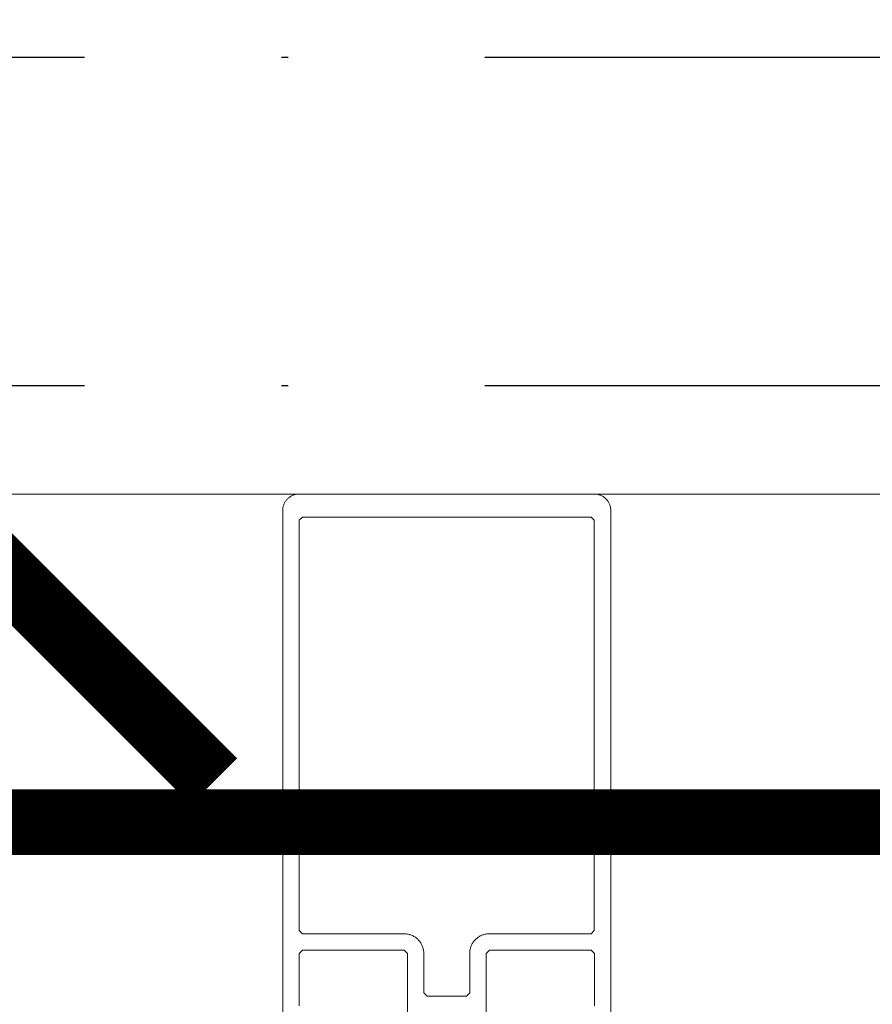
# Model space of a CAD drawing. Header units: millimetres. Extents: x 7483 to 13091, y 8111 to 13871.
# Tile 68 of 256: x 9353 to 9366, y 9227 to 9242. Entities that reach past the tile are written whole.
import ezdxf

# ---------------------------------------------------------------- set-up
doc = ezdxf.new("R2010")
doc.units = ezdxf.units.MM
for name, pattern in [('ACAD_ISO04W100', [30, 24, -3, 0, -3]), ('DGN_STYLE_2', [30.2, 18.12, -12.08]), ('KRESKAKROPKA2', [12.7, 6.35, -3.175, 0, -3.175])]:
    doc.linetypes.add(name, pattern=pattern)
doc.layers.add('a___wymiary', color=7, linetype='Continuous', lineweight=5, true_color=0x000000)
doc.layers.add('wymiary', color=7, linetype='Continuous', lineweight=5, true_color=0xb2b2b2)
doc.layers.add('AS_Siatki', color=72, linetype='Continuous')
for name, color, linetype, lineweight in [('CZ-GR', 236, 'Continuous', 30), ('CZ-SR', 106, 'Continuous', 13), ('drzwi', 30, 'Continuous', 20), ('OSI', 64, 'KRESKAKROPKA2', 0)]:
    doc.layers.add(name, color=color, linetype=linetype, lineweight=lineweight)
doc.layers.add('konstrukcja poglądowo', color=7, linetype='Continuous', lineweight=5, true_color=0xb2b2b2, plot=False)
doc.layers.add('Powierzchnie', color=21, linetype='DGN_STYLE_2', lineweight=15, plot=False)
doc.styles.add('Arial', font='arial.ttf')
doc.dimstyles.new('wymiary agp1', dxfattribs={"dimtxt": 16, "dimasz": 5, "dimexe": 30, "dimexo": 60, "dimgap": 1.8, "dimtad": 1, "dimdec": 3, "dimrnd": 0.5, "dimdsep": 46, "dimtxsty": 'Arial', "dimblk": 'znacznik', "dimcen": 1.5, "dimse1": 1, "dimse2": 1, "dimclrd": 256, "dimazin": 0, "dimtfac": 1, "dimtdec": 3, "dimtmove": 1, "dimatfit": 3, "dimldrblk": 'znacznik', "dimfxl": 0, "dimlwd": -1, "dimarcsym": 0})

# ---------------------------------------------------------------- blocks, each defined once
blk = doc.blocks.new('zw$58')
for points in [[(5.266062, 4.53), (5.266062, 8.0002), (5.316062, 8.0502), (6.866666, 8.0502), (6.916666, 8.0002), (6.916666, 7.2002)], [(7.166666, 6.5302), (7.166666, 14.7502), (7.166428, 14.761105), (7.165715, 14.771989), (7.164527, 14.782832), (7.162868, 14.793612), (7.16074, 14.80431), (7.158147, 14.814905), (7.155095, 14.825377), (7.151589, 14.835705), (7.147636, 14.845871), (7.143243, 14.855855), (7.138419, 14.865637), (7.133172, 14.8752), (7.127514, 14.884525), (7.121454, 14.893594), (7.115004, 14.90239), (7.108177, 14.910897), (7.100985, 14.919098), (7.093443, 14.926977), (7.085564, 14.934519), (7.077363, 14.941711), (7.068856, 14.948538), (7.06006, 14.954988), (7.050991, 14.961048), (7.041666, 14.966706), (7.032103, 14.971953), (7.022321, 14.976777), (7.012337, 14.98117), (7.002171, 14.985123), (6.991842, 14.988629), (6.981371, 14.991682), (6.970776, 14.994274), (6.960078, 14.996402), (6.949298, 14.998061), (6.938455, 14.999249), (6.927571, 14.999962), (6.916666, 15.0002), (2.416666, 15.0002), (2.405761, 14.999962), (2.394877, 14.999249), (2.384034, 14.998061), (2.373254, 14.996402), (2.362556, 14.994274), (2.351961, 14.991682), (2.34149, 14.988629), (2.331161, 14.985123), (2.320995, 14.98117), (2.311011, 14.976777), (2.301229, 14.971953), (2.291666, 14.966706), (2.282341, 14.961048), (2.273272, 14.954988), (2.264476, 14.948538), (2.255969, 14.941711), (2.247768, 14.934519), (2.239889, 14.926977), (2.232347, 14.919098), (2.225155, 14.910897), (2.218328, 14.90239), (2.211878, 14.893594), (2.205818, 14.884525), (2.20016, 14.8752), (2.194913, 14.865637), (2.190089, 14.855855), (2.185696, 14.845871), (2.181743, 14.835705), (2.178237, 14.825377), (2.175185, 14.814905), (2.172592, 14.80431), (2.170464, 14.793612), (2.168805, 14.782832), (2.167617, 14.771989), (2.166904, 14.761105), (2.166666, 14.7502), (2.166666, 6.5302)], [(2.416062, 7.2002), (2.416062, 8.0002), (2.466062, 8.0502), (4.016062, 8.0502), (4.066062, 8.0002), (4.066062, 4.53)]]:
    blk.add_lwpolyline(points)
blk.add_lwpolyline([(5.016062, 7.4002), (5.016062, 8.0002), (5.016347, 8.013286), (5.017203, 8.026347), (5.018628, 8.039358), (5.020619, 8.052295), (5.023173, 8.065132), (5.026284, 8.077846), (5.029947, 8.090412), (5.034154, 8.102806), (5.038898, 8.115005), (5.044169, 8.126986), (5.049958, 8.138725), (5.056254, 8.1502), (5.063044, 8.16139), (5.070316, 8.172273), (5.078056, 8.182829), (5.086248, 8.193036), (5.094878, 8.202877), (5.10393, 8.212332), (5.113385, 8.221383), (5.123225, 8.230013), (5.133433, 8.238206), (5.143989, 8.245946), (5.154872, 8.253218), (5.166062, 8.260008), (5.177537, 8.266303), (5.189276, 8.272092), (5.201257, 8.277364), (5.213456, 8.282108), (5.22585, 8.286315), (5.238416, 8.289978), (5.25113, 8.293089), (5.263967, 8.295642), (5.276904, 8.297634), (5.289915, 8.299059), (5.302976, 8.299915), (5.316062, 8.3002), (6.866062, 8.3002), (6.916062, 8.3502), (6.916062, 14.6002), (6.866062, 14.6502), (2.466062, 14.6502), (2.416062, 14.6002), (2.416062, 8.3502), (2.466062, 8.3002), (4.016062, 8.3002), (4.029147, 8.299915), (4.042208, 8.299059), (4.055219, 8.297634), (4.068156, 8.295642), (4.080993, 8.293089), (4.093707, 8.289978), (4.106273, 8.286315), (4.118668, 8.282108), (4.130867, 8.277364), (4.142847, 8.272092), (4.154586, 8.266303), (4.166062, 8.260008), (4.177251, 8.253218), (4.188135, 8.245946), (4.19869, 8.238206), (4.208898, 8.230013), (4.218739, 8.221383), (4.228194, 8.212332), (4.237245, 8.202877), (4.245875, 8.193036), (4.254068, 8.182829), (4.261807, 8.172273), (4.269079, 8.16139), (4.275869, 8.1502), (4.282165, 8.138725), (4.287954, 8.126986), (4.293225, 8.115005), (4.297969, 8.102806), (4.302177, 8.090412), (4.305839, 8.077846), (4.30895, 8.065132), (4.311504, 8.052295), (4.313495, 8.039358), (4.31492, 8.026347), (4.315776, 8.013286), (4.316062, 8.0002), (4.316062, 7.4002), (4.366062, 7.3502), (4.966062, 7.3502), (5.016062, 7.4002)], close=True)
blk = doc.blocks.new('gfhgfhhf')
at = {"layer": 'drzwi'}
blk.add_lwpolyline([(8218.027, 5171.151), (9892.067, 5171.151)], dxfattribs=at)
blk.add_blockref('zw$58', (8844.9, 5156.151), dxfattribs=at)
blk = doc.blocks.new('znacznik')
at = {"layer": 'a___wymiary'}
for p, q in [((0, 1.3936), (0, -1.3936)), ((1.3936, 0), (-1.3936, 0))]:
    blk.add_line(p, q, dxfattribs=at)
at = {"layer": 'a___wymiary', "const_width": 0.2}
blk.add_lwpolyline([(0.8759, 0.8759), (-0.8759, -0.8759)], dxfattribs=at)
blk = doc.blocks.new('*D1303')
at = {"layer": 'Defpoints', "color": 0, "transparency": 16777216}
for p in [(8555.286, 11469.362), (10277.023, 11469.362), (8692.028, 9219.562)]:
    blk.add_point(p, dxfattribs=at)
at = {"layer": 'wymiary', "color": 253, "true_color": 0x999999, "transparency": 16777216}
blk.add_line((8555.286, 9224.562), (8555.286, 11464.362), dxfattribs=at)
at = {"layer": 'wymiary', "color": 253, "true_color": 0x999999, "transparency": 16777216, "xscale": 5, "yscale": 5, "zscale": 5}
for p, rotation in [((8555.286, 11469.362), 90), ((8555.286, 9219.562), 270)]:
    blk.add_blockref('znacznik', p, dxfattribs=dict(at, rotation=rotation))
at = {"layer": 'wymiary', "color": 18, "true_color": 0x000000, "transparency": 16777216, "insert": (8545.317, 10344.462), "char_height": 16, "attachment_point": 5, "rotation": 90, "style": 'Arial'}
blk.add_mtext('2250', dxfattribs=at)
blk = doc.blocks.new('*D1310')
at = {"layer": 'Defpoints', "color": 0, "transparency": 16777216}
for p in [(11144.697, 9237.004), (8715.288, 9231.259), (11144.697, 9089.562)]:
    blk.add_point(p, dxfattribs=at)
at = {"layer": 'wymiary', "color": 253, "true_color": 0x999999, "transparency": 16777216}
blk.add_line((8720.288, 9089.562), (11139.697, 9089.562), dxfattribs=at)
at = {"layer": 'wymiary', "color": 253, "true_color": 0x999999, "transparency": 16777216, "xscale": 5, "yscale": 5, "zscale": 5, "rotation": 180}
blk.add_blockref('znacznik', (8715.288, 9089.562), dxfattribs=at)
at = {"layer": 'wymiary', "color": 253, "true_color": 0x999999, "transparency": 16777216, "xscale": 5, "yscale": 5, "zscale": 5}
blk.add_blockref('znacznik', (11144.697, 9089.562), dxfattribs=at)
at = {"layer": 'wymiary', "color": 18, "true_color": 0x000000, "transparency": 16777216, "insert": (9929.993, 9099.531), "char_height": 16, "attachment_point": 5, "style": 'Arial'}
blk.add_mtext('2429.5', dxfattribs=at)
blk = doc.blocks.new('*D1529')
at = {"layer": 'Defpoints', "color": 0, "transparency": 16777216}
for p in [(9332.232, 9384.112), (9351.673, 9234.912), (9471.854, 9234.912)]:
    blk.add_point(p, dxfattribs=at)
at = {"layer": 'wymiary', "color": 253, "true_color": 0x999999, "transparency": 16777216}
blk.add_line((9351.673, 9379.112), (9351.673, 9239.912), dxfattribs=at)
at = {"layer": 'wymiary', "color": 253, "true_color": 0x999999, "transparency": 16777216, "xscale": 5, "yscale": 5, "zscale": 5}
for p, rotation in [((9351.673, 9384.112), 90), ((9351.673, 9234.912), 270)]:
    blk.add_blockref('znacznik', p, dxfattribs=dict(at, rotation=rotation))
at = {"layer": 'wymiary', "color": 18, "true_color": 0x000000, "transparency": 16777216, "insert": (9341.703, 9309.512), "char_height": 16, "attachment_point": 5, "rotation": 90, "style": 'Arial'}
blk.add_mtext('149', dxfattribs=at)
blk = doc.blocks.new('gfgfddg')
at = {"layer": 'AS_Siatki', "color": 6, "linetype": 'ACAD_ISO04W100', "lineweight": 30, "ltscale": 0.2}
blk.add_line((392.0541, -541.341), (-407.9459, -541.341), dxfattribs=at)
blk = doc.blocks.new('GHGFHGFH')
at = {"layer": 'OSI', "ltscale": 10}
blk.add_line((8510.288, 9241.912), (12389.895, 9241.912), dxfattribs=at)

msp = doc.modelspace()

# ---------------------------------------------------------------- linework, layer by layer
at = {"layer": 'Powierzchnie', "const_width": 1}
msp.add_lwpolyline([(10286.1119, 10577.6962), (10286.1119, 9229.9116), (8725.2884, 9229.9116), (8725.2884, 10667.207)], dxfattribs=at)

# ---------------------------------------------------------------- block references
at = {"layer": 'CZ-GR', "color": 7}
msp.add_blockref('GHGFHGFH', (0, -0.35), dxfattribs=at)
at = {"layer": 'CZ-SR'}
msp.add_blockref('gfhgfhhf', (510.0352, 4063.7609), dxfattribs=at)
at = {"layer": 'konstrukcja poglądowo', "xscale": 5, "yscale": 5, "zscale": 5}
for p in [(10433.9115, 11948.2664), (10433.9115, 11943.2664)]:
    msp.add_blockref('gfgfddg', p, dxfattribs=at)

# ---------------------------------------------------------------- dimensions: what is measured, and where the dimension line sits
at = {"layer": 'wymiary'}
for base, p1, p2, picture, middle in [((8555.2864, 11469.3622), (8692.0284, 9219.5616), (10277.0226, 11469.3622), '*D1303', (8545.3172, 10344.4619)), ((9351.6725, 9234.9116), (9332.232, 9384.1116), (9471.8543, 9234.9116), '*D1529', (9341.7034, 9309.5116))]:
    dim = msp.add_linear_dim(base=base, p1=p1, p2=p2, angle=90, dimstyle='wymiary agp1', override={"dimblk": 'znacznik'}, dxfattribs=at)
    dim.commit()
    dim.dimension.update_dxf_attribs({"geometry": picture, "text_midpoint": middle})
dim = msp.add_linear_dim(base=(11144.6975, 9089.5616), p1=(8715.2884, 9231.2593), p2=(11144.6975, 9237.0039), dimstyle='wymiary agp1', override={"dimblk": 'znacznik'}, dxfattribs=at)
dim.commit()
dim.dimension.update_dxf_attribs({"geometry": '*D1310', "text_midpoint": (9929.993, 9099.5307)})

doc.saveas('drawing.dxf')
